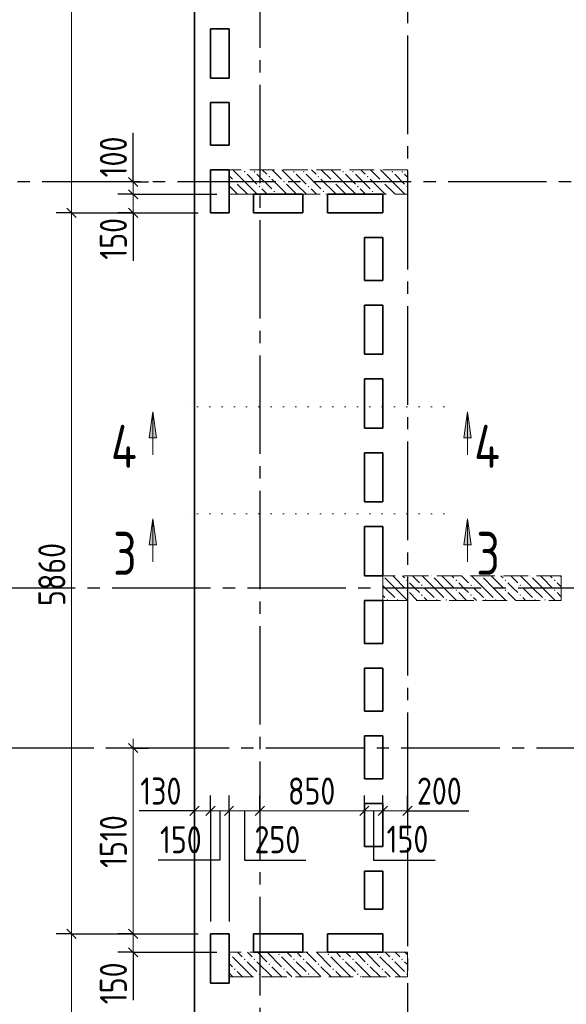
# Model space of a CAD drawing. Header units: millimetres. Extents: x 0 to 43617, y 0 to 59400.
# Tile 3 of 23: x 5973 to 10415, y 22447 to 30449. Entities that reach past the tile are written whole.
import ezdxf

# ---------------------------------------------------------------- set-up
doc = ezdxf.new("R2010")
doc.units = ezdxf.units.MM
for name, pattern in [('______2', [270, 200, -70]), ('______5', [1100, 800, -100, 100, -100]), ('______9', [100, 0, -100])]:
    doc.linetypes.add(name, pattern=pattern)
for name, color, linetype, lineweight in [('Standard', 7, 'Continuous', 25), ('ЖБ Перекрытие верхний уровень', 7, 'Continuous', 35), ('ЖБ Пилон', 7, 'Continuous', 35), ('Оси', 40, '______5', 18), ('Размерная выноска', 7, 'Continuous', 13), ('Сечения символ', 7, 'Continuous', 25)]:
    doc.layers.add(name, color=color, linetype=linetype, lineweight=lineweight)
doc.styles.add('GOST 2.304-81', font='txt')
doc.styles.add('ISOCPEUR', font='txt')

msp = doc.modelspace()

# ---------------------------------------------------------------- hatches: boundary and pattern name
at = {"layer": 'ЖБ Пилон', "linetype": 'Continuous', "lineweight": 18, "transparency": 33554687}
for points in [[(7794.451904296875, 29213.14086914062), (7800.9521484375, 29219.64111328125), (7807.452392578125, 29213.14086914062), (7800.9521484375, 29206.63452148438)], [(7874.45068359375, 29213.14086914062), (7880.950927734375, 29219.64111328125), (7887.451171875, 29213.14086914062), (7880.950927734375, 29206.63452148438)], [(8194.451904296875, 29213.14086914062), (8200.9521484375, 29219.64111328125), (8207.452392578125, 29213.14086914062), (8200.9521484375, 29206.63452148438)], [(8274.45068359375, 29213.14086914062), (8280.950927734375, 29219.64111328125), (8287.451171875, 29213.14086914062), (8280.950927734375, 29206.63452148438)], [(8594.451904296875, 29213.14086914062), (8600.9521484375, 29219.64111328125), (8607.452392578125, 29213.14086914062), (8600.9521484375, 29206.63452148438)], [(8674.45068359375, 29213.14086914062), (8680.950927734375, 29219.64111328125), (8687.451171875, 29213.14086914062), (8680.950927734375, 29206.63452148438)], [(8994.451904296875, 29213.14086914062), (9000.9521484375, 29219.64111328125), (9007.452392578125, 29213.14086914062), (9000.9521484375, 29206.63452148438)], [(9074.45068359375, 29213.14086914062), (9080.950927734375, 29219.64111328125), (9087.451171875, 29213.14086914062), (9080.950927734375, 29206.63452148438)], [(7714.453125, 29133.14208984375), (7720.953369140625, 29139.63012695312), (7727.45361328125, 29133.14208984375), (7720.953369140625, 29126.64184570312)], [(7994.451904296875, 29173.13232421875), (8000.9521484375, 29179.638671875), (8007.452392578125, 29173.13232421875), (8000.9521484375, 29166.63208007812)], [(8114.453125, 29133.14208984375), (8120.953369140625, 29139.63012695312), (8127.45361328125, 29133.14208984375), (8120.953369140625, 29126.64184570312)], [(8394.451904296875, 29173.13232421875), (8400.9521484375, 29179.638671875), (8407.452392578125, 29173.13232421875), (8400.9521484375, 29166.63208007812)], [(8514.453125, 29133.14208984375), (8520.953369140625, 29139.63012695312), (8527.45361328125, 29133.14208984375), (8520.953369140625, 29126.64184570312)], [(8794.451904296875, 29173.13232421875), (8800.9521484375, 29179.638671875), (8807.452392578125, 29173.13232421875), (8800.9521484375, 29166.63208007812)], [(8914.453125, 29133.14208984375), (8920.953369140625, 29139.63012695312), (8927.45361328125, 29133.14208984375), (8920.953369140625, 29126.64184570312)], [(7914.453125, 29093.1396484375), (7920.953369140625, 29099.63989257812), (7927.45361328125, 29093.1396484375), (7920.953369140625, 29086.63330078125)], [(8034.454345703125, 29053.13110351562), (8040.95458984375, 29059.63745117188), (8047.44873046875, 29053.13110351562), (8040.95458984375, 29046.64306640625)], [(8314.453125, 29093.1396484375), (8320.953369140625, 29099.63989257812), (8327.45361328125, 29093.1396484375), (8320.953369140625, 29086.63330078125)], [(8434.454345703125, 29053.13110351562), (8440.95458984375, 29059.63745117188), (8447.44873046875, 29053.13110351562), (8440.95458984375, 29046.64306640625)], [(8714.453125, 29093.1396484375), (8720.953369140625, 29099.63989257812), (8727.45361328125, 29093.1396484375), (8720.953369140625, 29086.63330078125)], [(8834.454345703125, 29053.13110351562), (8840.95458984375, 29059.63745117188), (8847.44873046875, 29053.13110351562), (8840.95458984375, 29046.64306640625)], [(9114.453125, 29093.1396484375), (9120.953369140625, 29099.63989257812), (9123.9990234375, 29096.59423828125), (9123.9990234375, 29089.68181484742), (9120.953369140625, 29086.63330078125)], [(8924.313251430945, 25929.99877929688), (8923.9990234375, 25929.68425625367), (8923.9990234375, 25929.99877929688)], [(9324.313251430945, 25929.99877929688), (9320.953369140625, 25926.6357421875), (9317.593486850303, 25929.99877929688)], [(9724.313251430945, 25929.99877929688), (9720.953369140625, 25926.6357421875), (9717.593486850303, 25929.99877929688)], [(10124.31325143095, 25929.99877929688), (10120.95336914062, 25926.6357421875), (10117.5934868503, 25929.99877929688)], [(9114.453125, 25893.13354492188), (9120.953369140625, 25899.63989257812), (9127.45361328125, 25893.13354492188), (9120.953369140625, 25886.63330078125)], [(9234.454345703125, 25853.13110351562), (9240.95458984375, 25859.63745117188), (9247.44873046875, 25853.13110351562), (9240.95458984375, 25846.64306640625)], [(9514.453125, 25893.13354492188), (9520.953369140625, 25899.63989257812), (9527.45361328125, 25893.13354492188), (9520.953369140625, 25886.63330078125)], [(9634.454345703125, 25853.13110351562), (9640.95458984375, 25859.63745117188), (9647.44873046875, 25853.13110351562), (9640.95458984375, 25846.64306640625)], [(9914.453125, 25893.13354492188), (9920.953369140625, 25899.63989257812), (9927.45361328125, 25893.13354492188), (9920.953369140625, 25886.63330078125)], [(10034.45434570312, 25853.13110351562), (10040.95458984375, 25859.63745117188), (10047.44873046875, 25853.13110351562), (10040.95458984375, 25846.64306640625)], [(10314.453125, 25893.13354492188), (10320.95336914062, 25899.63989257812), (10327.45361328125, 25893.13354492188), (10320.95336914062, 25886.63330078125)], [(9114.453125, 25813.14086914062), (9120.953369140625, 25819.64111328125), (9127.45361328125, 25813.14086914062), (9120.953369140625, 25806.63452148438)], [(9234.454345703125, 25773.13232421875), (9240.95458984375, 25779.638671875), (9247.44873046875, 25773.13232421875), (9240.95458984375, 25766.63208007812)], [(9514.453125, 25813.14086914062), (9520.953369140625, 25819.64111328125), (9527.45361328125, 25813.14086914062), (9520.953369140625, 25806.63452148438)], [(9634.454345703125, 25773.13232421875), (9640.95458984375, 25779.638671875), (9647.44873046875, 25773.13232421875), (9640.95458984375, 25766.63208007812)], [(9914.453125, 25813.14086914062), (9920.953369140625, 25819.64111328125), (9927.45361328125, 25813.14086914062), (9920.953369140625, 25806.63452148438)], [(10034.45434570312, 25773.13232421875), (10040.95458984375, 25779.638671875), (10047.44873046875, 25773.13232421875), (10040.95458984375, 25766.63208007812)], [(10314.453125, 25813.14086914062), (10320.95336914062, 25819.64111328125), (10327.45361328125, 25813.14086914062), (10320.95336914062, 25806.63452148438)], [(8954.45556640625, 25733.14208984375), (8960.94970703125, 25739.63012695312), (8967.449951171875, 25733.14208984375), (8964.309589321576, 25729.99877929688), (8957.592979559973, 25729.99877929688)], [(9034.454345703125, 25733.14208984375), (9040.95458984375, 25739.63012695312), (9047.44873046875, 25733.14208984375), (9044.311317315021, 25729.99877929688), (9037.59470755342, 25729.99877929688)], [(9354.45556640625, 25733.14208984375), (9360.94970703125, 25739.63012695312), (9367.449951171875, 25733.14208984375), (9364.309589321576, 25729.99877929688), (9357.592979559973, 25729.99877929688)], [(9434.454345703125, 25733.14208984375), (9440.95458984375, 25739.63012695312), (9447.44873046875, 25733.14208984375), (9444.311317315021, 25729.99877929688), (9437.59470755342, 25729.99877929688)], [(9754.45556640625, 25733.14208984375), (9760.94970703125, 25739.63012695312), (9767.449951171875, 25733.14208984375), (9764.309589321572, 25729.99877929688), (9757.592979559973, 25729.99877929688)], [(9834.454345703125, 25733.14208984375), (9840.95458984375, 25739.63012695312), (9847.44873046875, 25733.14208984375), (9844.311317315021, 25729.99877929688), (9837.59470755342, 25729.99877929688)], [(10154.45556640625, 25733.14208984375), (10160.94970703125, 25739.63012695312), (10167.44995117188, 25733.14208984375), (10164.30958932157, 25729.99877929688), (10157.59297955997, 25729.99877929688)], [(10234.45434570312, 25733.14208984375), (10240.95458984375, 25739.63012695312), (10247.44873046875, 25733.14208984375), (10244.31131731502, 25729.99877929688), (10237.59470755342, 25729.99877929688)], [(7674.45068359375, 22853.13110351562), (7680.950927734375, 22859.63134765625), (7687.451171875, 22853.13110351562), (7680.950927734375, 22846.64306640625)], [(7794.451904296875, 22813.14086914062), (7800.9521484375, 22819.64111328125), (7807.452392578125, 22813.14086914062), (7800.9521484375, 22806.63452148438)], [(7874.45068359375, 22813.14086914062), (7880.950927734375, 22819.64111328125), (7887.451171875, 22813.14086914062), (7880.950927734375, 22806.63452148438)], [(8074.45068359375, 22853.13110351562), (8080.950927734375, 22859.63134765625), (8087.451171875, 22853.13110351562), (8080.950927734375, 22846.64306640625)], [(8194.451904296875, 22813.14086914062), (8200.9521484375, 22819.64111328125), (8207.452392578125, 22813.14086914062), (8200.9521484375, 22806.63452148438)], [(8274.45068359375, 22813.14086914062), (8280.950927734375, 22819.64111328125), (8287.451171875, 22813.14086914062), (8280.950927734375, 22806.63452148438)], [(8474.45068359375, 22853.13110351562), (8480.950927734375, 22859.63134765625), (8487.451171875, 22853.13110351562), (8480.950927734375, 22846.64306640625)], [(8594.451904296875, 22813.14086914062), (8600.9521484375, 22819.64111328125), (8607.452392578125, 22813.14086914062), (8600.9521484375, 22806.63452148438)], [(8674.45068359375, 22813.14086914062), (8680.950927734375, 22819.64111328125), (8687.451171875, 22813.14086914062), (8680.950927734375, 22806.63452148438)], [(8874.45068359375, 22853.13110351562), (8880.950927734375, 22859.63134765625), (8887.451171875, 22853.13110351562), (8880.950927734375, 22846.64306640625)], [(8994.451904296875, 22813.14086914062), (9000.9521484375, 22819.64111328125), (9007.452392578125, 22813.14086914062), (9000.9521484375, 22806.63452148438)], [(9074.45068359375, 22813.14086914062), (9080.950927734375, 22819.64111328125), (9087.451171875, 22813.14086914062), (9080.950927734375, 22806.63452148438)], [(7714.453125, 22733.14208984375), (7720.953369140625, 22739.64233398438), (7727.45361328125, 22733.14208984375), (7720.953369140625, 22726.6357421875)], [(7994.451904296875, 22773.13232421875), (8000.9521484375, 22779.638671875), (8007.452392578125, 22773.13232421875), (8000.9521484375, 22766.63208007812)], [(8114.453125, 22733.14208984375), (8120.953369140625, 22739.64233398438), (8127.45361328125, 22733.14208984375), (8120.953369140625, 22726.6357421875)], [(8394.451904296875, 22773.13232421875), (8400.9521484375, 22779.638671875), (8407.452392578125, 22773.13232421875), (8400.9521484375, 22766.63208007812)], [(8514.453125, 22733.14208984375), (8520.953369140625, 22739.64233398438), (8527.45361328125, 22733.14208984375), (8520.953369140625, 22726.6357421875)], [(8794.451904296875, 22773.13232421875), (8800.9521484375, 22779.638671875), (8807.452392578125, 22773.13232421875), (8800.9521484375, 22766.63208007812)], [(8914.453125, 22733.14208984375), (8920.953369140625, 22739.64233398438), (8927.45361328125, 22733.14208984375), (8920.953369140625, 22726.6357421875)], [(7914.453125, 22693.13354492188), (7920.953369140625, 22699.63989257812), (7927.45361328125, 22693.13354492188), (7920.953369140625, 22686.63330078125)], [(8314.453125, 22693.13354492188), (8320.953369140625, 22699.63989257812), (8327.45361328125, 22693.13354492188), (8320.953369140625, 22686.63330078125)], [(8714.453125, 22693.13354492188), (8720.953369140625, 22699.63989257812), (8727.45361328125, 22693.13354492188), (8720.953369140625, 22686.63330078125)], [(9114.453125, 22693.13354492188), (9120.953369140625, 22699.63989257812), (9123.9990234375, 22696.59137851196), (9123.9990234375, 22689.67895507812), (9120.953369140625, 22686.63330078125)]]:
    msp.add_hatch(color=7, dxfattribs=at).paths.add_polyline_path(points, flags=16)
at = {"layer": 'Сечения символ', "linetype": 'Continuous', "lineweight": 13, "transparency": 33554687}
for points in [[(7025.384521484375, 27051.611328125), (7055.389404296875, 27261.61499023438), (7085.38818359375, 27051.611328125)], [(9582.18994140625, 27051.611328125), (9612.19482421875, 27261.61499023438), (9642.1875, 27051.611328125)], [(7025.384521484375, 26181.61010742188), (7055.389404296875, 26391.60766601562), (7085.38818359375, 26181.61010742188)], [(9582.18994140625, 26181.61010742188), (9612.19482421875, 26391.60766601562), (9642.1875, 26181.61010742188)]]:
    msp.add_hatch(color=7, dxfattribs=at).paths.add_polyline_path(points, flags=16)

# ---------------------------------------------------------------- linework, layer by layer
at = {"layer": 'Standard', "color": 7, "linetype": 'Continuous', "lineweight": 13, "transparency": 33554687}
for p, q in [((6393.994140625, 32679.99877929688), (6393.994140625, 28879.99877929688)), ((6893.994140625, 29129.99877929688), (6893.994140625, 29205.0048828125)), ((6893.994140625, 29029.99877929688), (6893.994140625, 29129.99877929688)), ((6893.994140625, 28879.99877929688), (6893.994140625, 29029.99877929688)), ((6393.994140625, 28879.99877929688), (6393.994140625, 23019.9951171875)), ((6893.994140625, 28879.99877929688), (6893.994140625, 28805.0048828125)), ((6893.994140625, 24529.99877929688), (6893.994140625, 24605.0048828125)), ((7393.994140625, 24019.9951171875), (7319.000244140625, 24019.9951171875)), ((7523.9990234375, 24019.9951171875), (7393.994140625, 24019.9951171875)), ((7674.005126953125, 24019.9951171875), (7523.9990234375, 24019.9951171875)), ((7923.9990234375, 24019.9951171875), (7674.005126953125, 24019.9951171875)), ((8774.005126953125, 24019.9951171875), (7923.9990234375, 24019.9951171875)), ((9123.9990234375, 24019.9951171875), (9198.9990234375, 24019.9951171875)), ((6393.994140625, 23019.9951171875), (6393.994140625, 20799.560546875)), ((6893.994140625, 23019.9951171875), (6893.994140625, 22870.00122070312)), ((6893.994140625, 22870.00122070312), (6893.994140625, 22795.00122070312))]:
    msp.add_line(p, q, dxfattribs=at)
at = {"layer": 'Standard', "color": 251, "linetype": 'Continuous', "lineweight": -3, "true_color": 0x656565, "transparency": 33554687}
for p, q in [((6893.994140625, 29129.99877929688), (6769.000244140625, 29129.99877929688)), ((6893.994140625, 29129.99877929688), (7019.000244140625, 29129.99877929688)), ((6893.994140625, 29129.99877929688), (6893.994140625, 29129.99877929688)), ((6893.994140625, 29029.99877929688), (6769.000244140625, 29029.99877929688)), ((6893.994140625, 29029.99877929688), (7019.000244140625, 29029.99877929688)), ((6393.994140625, 28879.99877929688), (6269.000244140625, 28879.99877929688)), ((6393.994140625, 28879.99877929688), (6519.000244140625, 28879.99877929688)), ((6393.994140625, 28879.99877929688), (7423.9990234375, 28879.99877929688)), ((6893.994140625, 28879.99877929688), (6769.000244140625, 28879.99877929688)), ((6893.994140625, 28879.99877929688), (7019.000244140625, 28879.99877929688)), ((6893.994140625, 24529.99877929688), (6769.000244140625, 24529.99877929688)), ((6893.994140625, 24529.99877929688), (7019.000244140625, 24529.99877929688)), ((6893.994140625, 24529.99877929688), (6893.994140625, 24529.99877929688)), ((7393.994140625, 24019.9951171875), (7393.994140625, 24144.9951171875)), ((7523.9990234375, 24019.9951171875), (7523.9990234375, 24144.9951171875)), ((7674.005126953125, 24019.9951171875), (7674.005126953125, 24144.9951171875)), ((7923.9990234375, 24019.9951171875), (7923.9990234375, 24144.9951171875)), ((8774.005126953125, 24019.9951171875), (8774.005126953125, 24144.9951171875)), ((8923.9990234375, 24019.9951171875), (8923.9990234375, 24144.9951171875)), ((9123.9990234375, 24019.9951171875), (9123.9990234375, 24144.9951171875)), ((7393.994140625, 24019.9951171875), (7393.994140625, 23895.00122070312)), ((7393.994140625, 24019.9951171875), (7393.994140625, 24019.9951171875)), ((7523.9990234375, 24019.9951171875), (7523.9990234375, 23895.00122070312)), ((7674.005126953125, 24019.9951171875), (7674.005126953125, 23895.00122070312)), ((7923.9990234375, 24019.9951171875), (7923.9990234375, 23895.00122070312)), ((7923.9990234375, 24019.9951171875), (7923.9990234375, 24019.9951171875)), ((8774.005126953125, 24019.9951171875), (8774.005126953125, 23895.00122070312)), ((8774.005126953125, 24019.9951171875), (8774.005126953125, 24019.9951171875)), ((8923.9990234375, 24019.9951171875), (8923.9990234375, 23895.00122070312)), ((8923.9990234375, 24019.9951171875), (8923.9990234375, 24019.9951171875)), ((9123.9990234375, 24019.9951171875), (9123.9990234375, 23895.00122070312)), ((9123.9990234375, 24019.9951171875), (9123.9990234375, 24019.9951171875)), ((6393.994140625, 23019.9951171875), (6269.000244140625, 23019.9951171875)), ((6393.994140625, 23019.9951171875), (6519.000244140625, 23019.9951171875)), ((6393.994140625, 23019.9951171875), (7423.9990234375, 23019.9951171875)), ((6893.994140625, 23019.9951171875), (6769.000244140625, 23019.9951171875)), ((6893.994140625, 23019.9951171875), (7019.000244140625, 23019.9951171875)), ((6893.994140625, 23019.9951171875), (7423.9990234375, 23019.9951171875)), ((6893.994140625, 22870.00122070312), (6769.000244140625, 22870.00122070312)), ((6893.994140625, 22870.00122070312), (7019.000244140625, 22870.00122070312)), ((6893.994140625, 22870.00122070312), (7574.005126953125, 22870.00122070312))]:
    msp.add_line(p, q, dxfattribs=at)
at = {"layer": 'Standard', "color": 7, "linetype": 'Continuous', "lineweight": 25, "transparency": 33554687}
for p, q in [((6931.494140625, 29092.49877929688), (6856.500244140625, 29167.49267578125)), ((6931.494140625, 28992.49877929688), (6856.500244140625, 29067.49267578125)), ((6356.500244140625, 28917.49877929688), (6431.50634765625, 28842.49877929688)), ((6931.494140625, 28842.49877929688), (6856.500244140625, 28917.49877929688)), ((6856.500244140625, 24567.49267578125), (6931.50634765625, 24492.49877929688)), ((7431.494140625, 24057.50122070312), (7356.500244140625, 23982.4951171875)), ((7561.4990234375, 24057.50122070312), (7486.4990234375, 23982.4951171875)), ((7711.505126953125, 24057.50122070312), (7636.492919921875, 23982.4951171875)), ((7961.4990234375, 24057.50122070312), (7886.4990234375, 23982.4951171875)), ((8811.505126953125, 24057.50122070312), (8736.492919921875, 23982.4951171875)), ((8961.4990234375, 24057.50122070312), (8886.4990234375, 23982.4951171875)), ((9161.4990234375, 24057.50122070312), (9086.4990234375, 23982.4951171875)), ((6356.500244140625, 23057.50122070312), (6431.50634765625, 22982.4951171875)), ((6856.500244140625, 23057.50122070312), (6931.50634765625, 22982.4951171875)), ((6856.500244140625, 22907.4951171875), (6931.50634765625, 22832.50122070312))]:
    msp.add_line(p, q, dxfattribs=at)
at = {"layer": 'Standard', "color": 251, "linetype": 'Continuous', "lineweight": -3, "true_color": 0x656565, "transparency": 33554687}
for points in [[(6893.994140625, 29029.99877929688), (7518.033095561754, 29029.99877929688), (7518.033095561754, 29029.99877929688), (7574.005126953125, 29029.99877929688)], [(6893.994140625, 28879.99877929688), (7347.723685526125, 28879.99877929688), (7347.723685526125, 28879.99877929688), (7423.9990234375, 28879.99877929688)], [(7523.9990234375, 24019.9951171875), (7523.9990234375, 23725.74099028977), (7523.9990234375, 23725.74099028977), (7523.9990234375, 23119.9951171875)], [(7674.005126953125, 24019.9951171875), (7674.005126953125, 23754.13244156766), (7674.005126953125, 23754.13244156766), (7674.005126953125, 23119.9951171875)]]:
    msp.add_lwpolyline(points, dxfattribs=at)
at = {"layer": 'Standard', "color": 7, "linetype": 'Continuous', "lineweight": 13, "transparency": 33554687}
for points in [[(6893.994140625, 24529.99877929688), (6893.994140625, 23485.9439461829), (6893.994140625, 23485.9439461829), (6893.994140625, 23019.9951171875)], [(8923.9990234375, 24019.9951171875), (8885.441821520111, 24019.9951171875), (8885.441821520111, 24019.9951171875), (8774.005126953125, 24019.9951171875)], [(9123.9990234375, 24019.9951171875), (9066.856584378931, 24019.9951171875), (9066.856584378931, 24019.9951171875), (8961.069446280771, 24019.9951171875), (8961.069446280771, 24019.9951171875), (8923.9990234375, 24019.9951171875)]]:
    msp.add_lwpolyline(points, dxfattribs=at)
at = {"layer": 'ЖБ Перекрытие верхний уровень', "color": 7, "linetype": 'Continuous', "lineweight": 35, "transparency": 33554687}
for p, q in [((7393.994140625, 33070.00122070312), (7393.994140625, 20799.560546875)), ((7523.9990234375, 30375), (7674.005126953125, 30375)), ((7523.9990234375, 29975), (7523.9990234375, 30375)), ((7674.005126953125, 30375), (7674.005126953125, 29975)), ((7674.005126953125, 29975), (7523.9990234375, 29975)), ((7523.9990234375, 29429.99877929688), (7523.9990234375, 29775)), ((7523.9990234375, 29775), (7674.005126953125, 29775)), ((7674.005126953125, 29775), (7674.005126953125, 29429.99877929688)), ((7674.005126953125, 29429.99877929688), (7523.9990234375, 29429.99877929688)), ((7523.9990234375, 28879.99877929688), (7523.9990234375, 29229.99877929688)), ((7523.9990234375, 29229.99877929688), (7674.005126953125, 29229.99877929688)), ((7674.005126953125, 29229.99877929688), (7674.005126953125, 28879.99877929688)), ((7874.005126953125, 28879.99877929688), (7874.005126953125, 29029.99877929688)), ((7874.005126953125, 29029.99877929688), (8274.005126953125, 29029.99877929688)), ((8274.005126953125, 29029.99877929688), (8274.005126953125, 28879.99877929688)), ((8474.005126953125, 28879.99877929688), (8474.005126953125, 29029.99877929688)), ((8474.005126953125, 29029.99877929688), (8923.9990234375, 29029.99877929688)), ((8923.9990234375, 29029.99877929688), (8923.9990234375, 28879.99877929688)), ((7674.005126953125, 28879.99877929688), (7523.9990234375, 28879.99877929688)), ((8274.005126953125, 28879.99877929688), (7874.005126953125, 28879.99877929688)), ((8923.9990234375, 28879.99877929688), (8474.005126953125, 28879.99877929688)), ((8774.005126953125, 28679.99877929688), (8923.9990234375, 28679.99877929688)), ((8774.005126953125, 28329.99877929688), (8774.005126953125, 28679.99877929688)), ((8923.9990234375, 28679.99877929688), (8923.9990234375, 28329.99877929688)), ((8923.9990234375, 28329.99877929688), (8774.005126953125, 28329.99877929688)), ((8774.005126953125, 27729.99877929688), (8774.005126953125, 28129.99877929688)), ((8774.005126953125, 28129.99877929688), (8923.9990234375, 28129.99877929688)), ((8923.9990234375, 28129.99877929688), (8923.9990234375, 27729.99877929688)), ((8923.9990234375, 27729.99877929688), (8774.005126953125, 27729.99877929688)), ((8774.005126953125, 27529.99877929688), (8923.9990234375, 27529.99877929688)), ((8774.005126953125, 27129.99877929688), (8774.005126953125, 27529.99877929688)), ((8923.9990234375, 27529.99877929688), (8923.9990234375, 27129.99877929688)), ((8923.9990234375, 27129.99877929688), (8774.005126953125, 27129.99877929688)), ((8774.005126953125, 26529.99877929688), (8774.005126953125, 26929.99877929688)), ((8774.005126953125, 26929.99877929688), (8923.9990234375, 26929.99877929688)), ((8923.9990234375, 26929.99877929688), (8923.9990234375, 26529.99877929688)), ((8923.9990234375, 26529.99877929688), (8774.005126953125, 26529.99877929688)), ((8774.005126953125, 25929.99877929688), (8774.005126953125, 26329.99877929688)), ((8774.005126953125, 26329.99877929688), (8923.9990234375, 26329.99877929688)), ((8923.9990234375, 26329.99877929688), (8923.9990234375, 25929.99877929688)), ((8923.9990234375, 25929.99877929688), (8774.005126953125, 25929.99877929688)), ((8774.005126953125, 25379.99877929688), (8774.005126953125, 25729.99877929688)), ((8774.005126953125, 25729.99877929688), (8923.9990234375, 25729.99877929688)), ((8923.9990234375, 25729.99877929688), (8923.9990234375, 25379.99877929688)), ((8923.9990234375, 25379.99877929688), (8774.005126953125, 25379.99877929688)), ((8774.005126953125, 24829.99877929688), (8774.005126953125, 25179.99877929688)), ((8774.005126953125, 25179.99877929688), (8923.9990234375, 25179.99877929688)), ((8923.9990234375, 25179.99877929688), (8923.9990234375, 24829.99877929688)), ((8923.9990234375, 24829.99877929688), (8774.005126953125, 24829.99877929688)), ((8774.005126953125, 24279.99877929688), (8774.005126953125, 24629.99877929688)), ((8774.005126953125, 24629.99877929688), (8923.9990234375, 24629.99877929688)), ((8923.9990234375, 24629.99877929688), (8923.9990234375, 24279.99877929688)), ((8923.9990234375, 24279.99877929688), (8774.005126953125, 24279.99877929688)), ((8774.005126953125, 23729.99877929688), (8774.005126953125, 24079.99877929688)), ((8774.005126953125, 24079.99877929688), (8923.9990234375, 24079.99877929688)), ((8923.9990234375, 24079.99877929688), (8923.9990234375, 23729.99877929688)), ((8923.9990234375, 23729.99877929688), (8774.005126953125, 23729.99877929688)), ((8774.005126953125, 23529.99877929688), (8923.9990234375, 23529.99877929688)), ((8774.005126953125, 23220.00122070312), (8774.005126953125, 23529.99877929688)), ((8923.9990234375, 23529.99877929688), (8923.9990234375, 23220.00122070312)), ((8923.9990234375, 23220.00122070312), (8774.005126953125, 23220.00122070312)), ((7523.9990234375, 22620.00122070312), (7523.9990234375, 23020.00122070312)), ((7523.9990234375, 23020.00122070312), (7674.005126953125, 23020.00122070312)), ((7674.005126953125, 23020.00122070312), (7674.005126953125, 22620.00122070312)), ((7874.005126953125, 22870.00122070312), (7874.005126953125, 23020.00122070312)), ((7874.005126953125, 23020.00122070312), (8274.005126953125, 23020.00122070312)), ((8274.005126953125, 23020.00122070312), (8274.005126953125, 22870.00122070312)), ((8474.005126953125, 23020.00122070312), (8923.9990234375, 23020.00122070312)), ((8474.005126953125, 22870.00122070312), (8474.005126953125, 23020.00122070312)), ((8923.9990234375, 23020.00122070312), (8923.9990234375, 22870.00122070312)), ((8274.005126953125, 22870.00122070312), (7874.005126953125, 22870.00122070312)), ((8923.9990234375, 22870.00122070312), (8474.005126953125, 22870.00122070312)), ((7674.005126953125, 22620.00122070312), (7523.9990234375, 22620.00122070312))]:
    msp.add_line(p, q, dxfattribs=at)
at = {"layer": 'ЖБ Пилон', "color": 253, "linetype": '______2', "lineweight": 13, "true_color": 0xa0a0a0, "transparency": 33554687}
for p, q in [((9123.9990234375, 29229.99877929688), (7674.005126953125, 29229.99877929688)), ((7674.005126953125, 29229.99877929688), (7674.005126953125, 29029.99877929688)), ((9123.9990234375, 29029.99877929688), (9123.9990234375, 29229.99877929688)), ((7674.005126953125, 29029.99877929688), (9123.9990234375, 29029.99877929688)), ((10374.00512695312, 25929.99877929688), (8923.9990234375, 25929.99877929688)), ((8923.9990234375, 25929.99877929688), (8923.9990234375, 25729.99877929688)), ((10374.00512695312, 25729.99877929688), (10374.00512695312, 25929.99877929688)), ((8923.9990234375, 25729.99877929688), (10374.00512695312, 25729.99877929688)), ((9123.9990234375, 22870.00122070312), (7674.005126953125, 22870.00122070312)), ((7674.005126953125, 22870.00122070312), (7674.005126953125, 22670.00122070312)), ((9123.9990234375, 22670.00122070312), (9123.9990234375, 22870.00122070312)), ((7674.005126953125, 22670.00122070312), (9123.9990234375, 22670.00122070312))]:
    msp.add_line(p, q, dxfattribs=at)
at = {"layer": 'ЖБ Пилон', "color": 9, "linetype": 'Continuous', "lineweight": 18, "true_color": 0xc7c7c7, "transparency": 33554687}
for p, q in [((7820.953369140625, 29113.14086914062), (7704.095458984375, 29229.99877929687)), ((7944.091796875, 29229.99877929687), (7980.950927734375, 29193.1396484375)), ((8024.08447265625, 29229.99877929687), (8100.9521484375, 29153.13110351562)), ((8220.953369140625, 29113.14086914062), (8104.095458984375, 29229.99877929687)), ((8344.091796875, 29229.99877929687), (8380.950927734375, 29193.1396484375)), ((8424.08447265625, 29229.99877929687), (8500.9521484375, 29153.13110351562)), ((8620.953369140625, 29113.14086914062), (8504.095458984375, 29229.99877929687)), ((8744.091796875, 29229.99877929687), (8780.950927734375, 29193.1396484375)), ((8824.08447265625, 29229.99877929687), (8900.9521484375, 29153.13110351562)), ((9020.953369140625, 29113.14086914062), (8904.095458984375, 29229.99877929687)), ((7674.005126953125, 29180.078125), (7700.9521484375, 29153.13110351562)), ((7820.953369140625, 29193.1396484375), (7900.9521484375, 29113.14086914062)), ((7900.9521484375, 29193.1396484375), (8020.953369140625, 29073.13232421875)), ((8140.95458984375, 29033.14208984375), (8020.953369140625, 29153.13110351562)), ((8220.953369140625, 29193.1396484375), (8300.9521484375, 29113.14086914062)), ((8300.9521484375, 29193.1396484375), (8420.953369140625, 29073.13232421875)), ((8540.95458984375, 29033.14208984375), (8420.953369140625, 29153.13110351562)), ((8620.953369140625, 29193.1396484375), (8700.9521484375, 29113.14086914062)), ((8700.9521484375, 29193.1396484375), (8820.953369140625, 29073.13232421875)), ((8940.95458984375, 29033.14208984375), (8820.953369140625, 29153.13110351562)), ((9020.953369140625, 29193.1396484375), (9100.9521484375, 29113.14086914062)), ((9100.9521484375, 29193.1396484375), (9123.9990234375, 29170.09160122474)), ((7740.95458984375, 29033.14208984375), (7674.005126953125, 29100.08474235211)), ((7740.95458984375, 29113.14086914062), (7820.953369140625, 29033.14208984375)), ((7820.953369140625, 29113.14086914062), (7900.9521484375, 29033.14208984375)), ((7980.950927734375, 29033.14208984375), (7940.95458984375, 29073.13232421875)), ((8140.95458984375, 29113.14086914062), (8220.953369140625, 29033.14208984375)), ((8220.953369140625, 29113.14086914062), (8300.9521484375, 29033.14208984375)), ((8380.950927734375, 29033.14208984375), (8340.95458984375, 29073.13232421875)), ((8540.95458984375, 29113.14086914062), (8620.953369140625, 29033.14208984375)), ((8620.953369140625, 29113.14086914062), (8700.9521484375, 29033.14208984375)), ((8780.950927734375, 29033.14208984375), (8740.95458984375, 29073.13232421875)), ((8940.95458984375, 29113.14086914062), (9020.953369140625, 29033.14208984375)), ((9020.953369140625, 29113.14086914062), (9100.9521484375, 29033.14208984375)), ((7740.95458984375, 29033.14208984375), (7744.097420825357, 29029.99877929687)), ((7820.953369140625, 29033.14208984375), (7824.0966796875, 29029.99877929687)), ((7984.09423828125, 29029.99877929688), (7980.950927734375, 29033.14208984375)), ((8060.94970703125, 29033.14208984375), (8064.092777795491, 29029.99877929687)), ((8140.95458984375, 29033.14208984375), (8144.097420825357, 29029.99877929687)), ((8220.953369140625, 29033.14208984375), (8224.0966796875, 29029.99877929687)), ((8384.09423828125, 29029.99877929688), (8380.950927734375, 29033.14208984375)), ((8460.94970703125, 29033.14208984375), (8464.092777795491, 29029.99877929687)), ((8540.95458984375, 29033.14208984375), (8544.097420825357, 29029.99877929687)), ((8620.953369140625, 29033.14208984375), (8624.0966796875, 29029.99877929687)), ((8784.09423828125, 29029.99877929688), (8780.950927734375, 29033.14208984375)), ((8860.94970703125, 29033.14208984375), (8864.092777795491, 29029.99877929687)), ((8940.95458984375, 29033.14208984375), (8944.097420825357, 29029.99877929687)), ((9020.953369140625, 29033.14208984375), (9024.0966796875, 29029.99877929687)), ((9020.953369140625, 25913.14086914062), (9004.095458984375, 25929.99877929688)), ((9084.092952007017, 25929.99877929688), (9100.9521484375, 25913.14086914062)), ((9164.0869140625, 25929.99877929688), (9220.953369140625, 25873.13232421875)), ((9340.95458984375, 25833.14208984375), (9244.088046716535, 25929.99877929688)), ((9420.953369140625, 25913.14086914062), (9404.095458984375, 25929.99877929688)), ((9484.092952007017, 25929.99877929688), (9500.9521484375, 25913.14086914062)), ((9564.0869140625, 25929.99877929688), (9620.953369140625, 25873.13232421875)), ((9740.95458984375, 25833.14208984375), (9644.088046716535, 25929.99877929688)), ((9820.953369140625, 25913.14086914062), (9804.095458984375, 25929.99877929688)), ((9884.092952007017, 25929.99877929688), (9900.9521484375, 25913.14086914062)), ((9964.0869140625, 25929.99877929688), (10020.95336914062, 25873.13232421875)), ((10140.95458984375, 25833.14208984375), (10044.08804671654, 25929.99877929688)), ((10220.95336914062, 25913.14086914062), (10204.09545898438, 25929.99877929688)), ((10284.09295200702, 25929.99877929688), (10300.9521484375, 25913.14086914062)), ((10364.0869140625, 25929.99877929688), (10374.00512695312, 25920.08056640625)), ((8940.95458984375, 25833.14208984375), (8923.9990234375, 25850.09593145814)), ((8940.95458984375, 25913.14086914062), (9020.953369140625, 25833.14208984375)), ((9020.953369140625, 25913.14086914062), (9100.9521484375, 25833.14208984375)), ((9180.950927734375, 25833.14208984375), (9140.95458984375, 25873.13232421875)), ((9340.95458984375, 25913.14086914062), (9420.953369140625, 25833.14208984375)), ((9420.953369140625, 25913.14086914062), (9500.9521484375, 25833.14208984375)), ((9580.950927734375, 25833.14208984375), (9540.95458984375, 25873.13232421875)), ((9740.95458984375, 25913.14086914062), (9820.953369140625, 25833.14208984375)), ((9820.953369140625, 25913.14086914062), (9900.9521484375, 25833.14208984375)), ((9980.950927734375, 25833.14208984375), (9940.95458984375, 25873.13232421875)), ((10140.95458984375, 25913.14086914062), (10220.95336914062, 25833.14208984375)), ((10220.95336914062, 25913.14086914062), (10300.9521484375, 25833.14208984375)), ((10374.00512695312, 25840.08683068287), (10340.95458984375, 25873.13232421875)), ((8923.9990234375, 25770.08796344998), (8940.95458984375, 25753.13110351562)), ((8940.95458984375, 25833.14208984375), (9020.953369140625, 25753.13110351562)), ((9020.953369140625, 25833.14208984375), (9124.0966796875, 25729.99877929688)), ((9140.95458984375, 25793.13354492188), (9204.086144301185, 25729.99877929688)), ((9220.953369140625, 25793.13354492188), (9180.950927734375, 25833.14208984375)), ((9260.94970703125, 25833.14208984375), (9340.95458984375, 25753.13110351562)), ((9340.95458984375, 25833.14208984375), (9420.953369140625, 25753.13110351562)), ((9420.953369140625, 25833.14208984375), (9524.0966796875, 25729.99877929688)), ((9540.95458984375, 25793.13354492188), (9604.086144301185, 25729.99877929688)), ((9620.953369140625, 25793.13354492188), (9580.950927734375, 25833.14208984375)), ((9660.94970703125, 25833.14208984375), (9740.95458984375, 25753.13110351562)), ((9740.95458984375, 25833.14208984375), (9820.953369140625, 25753.13110351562)), ((9820.953369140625, 25833.14208984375), (9924.0966796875, 25729.99877929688)), ((9940.95458984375, 25793.13354492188), (10004.08614430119, 25729.99877929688)), ((10020.95336914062, 25793.13354492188), (9980.950927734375, 25833.14208984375)), ((10060.94970703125, 25833.14208984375), (10140.95458984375, 25753.13110351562)), ((10140.95458984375, 25833.14208984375), (10220.95336914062, 25753.13110351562)), ((10220.95336914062, 25833.14208984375), (10324.0966796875, 25729.99877929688)), ((10340.95458984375, 25793.13354492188), (10374.00512695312, 25760.08132670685)), ((9260.94970703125, 25753.13110351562), (9284.084384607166, 25729.99877929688)), ((9660.94970703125, 25753.13110351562), (9684.084384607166, 25729.99877929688)), ((10060.94970703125, 25753.13110351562), (10084.08438460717, 25729.99877929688)), ((7820.953369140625, 22713.14086914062), (7700.9521484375, 22833.14208984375)), ((7744.088047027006, 22870.00122070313), (7780.950927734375, 22833.14208984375)), ((7860.94970703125, 22833.14208984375), (7824.084950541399, 22870.00122070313)), ((7904.087161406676, 22870.00122070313), (7980.950927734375, 22793.13354492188)), ((7984.082031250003, 22870.00122070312), (8100.9521484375, 22753.13110351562)), ((8220.953369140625, 22713.14086914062), (8100.9521484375, 22833.14208984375)), ((8144.088047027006, 22870.00122070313), (8180.950927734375, 22833.14208984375)), ((8260.94970703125, 22833.14208984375), (8224.084950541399, 22870.00122070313)), ((8304.087161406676, 22870.00122070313), (8380.950927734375, 22793.13354492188)), ((8384.082031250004, 22870.00122070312), (8500.9521484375, 22753.13110351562)), ((8620.953369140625, 22713.14086914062), (8500.9521484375, 22833.14208984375)), ((8544.088047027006, 22870.00122070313), (8580.950927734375, 22833.14208984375)), ((8660.94970703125, 22833.14208984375), (8624.084950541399, 22870.00122070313)), ((8704.087161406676, 22870.00122070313), (8780.950927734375, 22793.13354492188)), ((8784.082031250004, 22870.00122070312), (8900.9521484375, 22753.13110351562)), ((9020.953369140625, 22713.14086914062), (8900.9521484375, 22833.14208984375)), ((8944.088047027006, 22870.00122070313), (8980.950927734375, 22833.14208984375)), ((9060.94970703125, 22833.14208984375), (9024.084950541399, 22870.00122070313)), ((9104.087161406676, 22870.00122070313), (9123.9990234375, 22850.08834591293)), ((7674.005126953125, 22780.078125), (7700.9521484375, 22753.13110351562)), ((7820.953369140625, 22793.13354492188), (7900.9521484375, 22713.14086914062)), ((7900.9521484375, 22793.13354492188), (8020.953369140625, 22673.13232421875)), ((8104.091709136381, 22670.00122070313), (8020.953369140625, 22753.13110351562)), ((8220.953369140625, 22793.13354492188), (8300.9521484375, 22713.14086914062)), ((8300.9521484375, 22793.13354492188), (8420.953369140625, 22673.13232421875)), ((8504.09170913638, 22670.00122070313), (8420.953369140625, 22753.13110351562)), ((8620.953369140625, 22793.13354492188), (8700.9521484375, 22713.14086914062)), ((8700.9521484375, 22793.13354492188), (8820.953369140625, 22673.13232421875)), ((8904.09170913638, 22670.00122070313), (8820.953369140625, 22753.13110351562)), ((9020.953369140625, 22793.13354492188), (9100.9521484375, 22713.14086914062)), ((9100.9521484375, 22793.13354492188), (9123.9990234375, 22770.08666992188)), ((7704.091709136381, 22670.00122070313), (7674.005126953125, 22700.08474235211)), ((7740.95458984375, 22713.14086914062), (7784.094238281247, 22670.00122070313)), ((7820.953369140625, 22713.14086914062), (7864.093017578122, 22670.00122070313)), ((7944.086171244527, 22670.00122070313), (7940.95458984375, 22673.13232421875)), ((8140.95458984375, 22713.14086914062), (8184.094238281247, 22670.00122070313)), ((8220.953369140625, 22713.14086914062), (8264.093017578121, 22670.00122070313)), ((8344.086171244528, 22670.00122070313), (8340.95458984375, 22673.13232421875)), ((8540.95458984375, 22713.14086914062), (8584.094238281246, 22670.00122070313)), ((8620.953369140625, 22713.14086914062), (8664.093017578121, 22670.00122070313)), ((8744.086171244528, 22670.00122070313), (8740.95458984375, 22673.13232421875)), ((8940.95458984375, 22713.14086914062), (8984.094238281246, 22670.00122070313)), ((9020.953369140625, 22713.14086914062), (9064.093017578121, 22670.00122070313))]:
    msp.add_line(p, q, dxfattribs=at)
at = {"layer": 'Оси', "color": 8, "linetype": '______5', "lineweight": -3, "transparency": 33554687}
for p, q in [((9123.9990234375, 57819.9951171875), (9123.9990234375, 7100)), ((7923.9990234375, 57419.9951171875), (7923.9990234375, 7100)), ((22354.00390625, 29129.99877929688), (4600, 29129.99877929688)), ((29523.9990234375, 25829.99877929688), (4600, 25829.99877929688)), ((34073.9990234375, 24529.99877929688), (4600, 24529.99877929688)), ((34073.9990234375, 24529.99877929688), (4600, 24529.99877929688))]:
    msp.add_line(p, q, dxfattribs=at)
at = {"layer": 'Размерная выноска', "color": 7, "linetype": 'Continuous', "lineweight": 25, "transparency": 33554687}
for p, q in [((6893.994140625, 29129.99877929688), (6893.994140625, 29529.99877929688)), ((6893.994140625, 28879.99877929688), (6893.994140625, 28490.00244140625)), ((7393.994140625, 24019.9951171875), (6944.000244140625, 24019.9951171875)), ((9123.9990234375, 24019.9951171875), (9623.9990234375, 24019.9951171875)), ((6893.994140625, 22870.00122070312), (6893.994140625, 22479.99877929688))]:
    msp.add_line(p, q, dxfattribs=at)
for points in [[(7598.9990234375, 24019.9951171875), (7598.9990234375, 23619.9951171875), (7098.9990234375, 23619.9951171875)], [(7798.9990234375, 24019.9951171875), (7798.9990234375, 23619.9951171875), (8298.9990234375, 23619.9951171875)], [(8848.9990234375, 24019.9951171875), (8848.9990234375, 23619.9951171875), (9348.9990234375, 23619.9951171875)]]:
    msp.add_lwpolyline(points, dxfattribs=at)
at = {"layer": 'Сечения символ', "color": 7, "linetype": '______9', "lineweight": 13, "transparency": 33554687}
for p, q in [((9418.90869140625, 27303.41186523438), (7278.38134765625, 27303.41186523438)), ((9418.90869140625, 26433.40454101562), (7278.38134765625, 26433.40454101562))]:
    msp.add_line(p, q, dxfattribs=at)
at = {"layer": 'Сечения символ', "color": 7, "linetype": 'Continuous', "lineweight": 13, "transparency": 33554687}
for p, q in [((7025.384521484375, 27051.611328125), (7055.389404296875, 27261.61499023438)), ((7055.389404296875, 27261.61499023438), (7055.389404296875, 26914.0869140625)), ((7055.389404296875, 27261.61499023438), (7055.389404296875, 27261.61499023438)), ((7055.389404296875, 27261.61499023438), (7055.389404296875, 27261.61499023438)), ((7055.389404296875, 27261.61499023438), (7055.389404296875, 27261.61499023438)), ((7055.389404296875, 27261.61499023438), (7085.38818359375, 27051.611328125)), ((9582.18994140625, 27051.611328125), (9612.19482421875, 27261.61499023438)), ((9612.19482421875, 27261.61499023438), (9612.19482421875, 26914.0869140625)), ((9612.19482421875, 27261.61499023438), (9612.19482421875, 27261.61499023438)), ((9612.19482421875, 27261.61499023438), (9612.19482421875, 27261.61499023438)), ((9612.19482421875, 27261.61499023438), (9612.19482421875, 27261.61499023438)), ((9612.19482421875, 27261.61499023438), (9642.1875, 27051.611328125)), ((7085.38818359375, 27051.611328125), (7025.384521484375, 27051.611328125)), ((7055.389404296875, 27051.611328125), (7055.389404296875, 27036.61499023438)), ((9642.1875, 27051.611328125), (9582.18994140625, 27051.611328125)), ((9612.19482421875, 27051.611328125), (9612.19482421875, 27036.61499023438)), ((7025.384521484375, 26181.61010742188), (7055.389404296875, 26391.60766601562)), ((7055.389404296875, 26391.60766601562), (7055.389404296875, 26044.091796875)), ((7055.389404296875, 26391.60766601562), (7055.389404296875, 26391.60766601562)), ((7055.389404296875, 26391.60766601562), (7055.389404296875, 26391.60766601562)), ((7055.389404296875, 26391.60766601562), (7055.389404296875, 26391.60766601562)), ((7055.389404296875, 26391.60766601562), (7085.38818359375, 26181.61010742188)), ((9582.18994140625, 26181.61010742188), (9612.19482421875, 26391.60766601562)), ((9612.19482421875, 26391.60766601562), (9612.19482421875, 26044.091796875)), ((9612.19482421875, 26391.60766601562), (9612.19482421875, 26391.60766601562)), ((9612.19482421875, 26391.60766601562), (9612.19482421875, 26391.60766601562)), ((9612.19482421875, 26391.60766601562), (9612.19482421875, 26391.60766601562)), ((9612.19482421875, 26391.60766601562), (9642.1875, 26181.61010742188)), ((7085.38818359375, 26181.61010742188), (7025.384521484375, 26181.61010742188)), ((7055.389404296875, 26181.61010742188), (7055.389404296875, 26166.60766601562)), ((9642.1875, 26181.61010742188), (9582.18994140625, 26181.61010742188)), ((9612.19482421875, 26181.61010742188), (9612.19482421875, 26166.60766601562))]:
    msp.add_line(p, q, dxfattribs=at)

# ---------------------------------------------------------------- texts
at = {"layer": 'Standard', "color": 7, "linetype": 'Continuous', "lineweight": 25, "transparency": 33554687, "char_height": 220.0000047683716, "attachment_point": 7, "rotation": 90.00000250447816, "style": 'GOST 2.304-81'}
for s, insert, width in [('100', (6843.95751953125, 29167.49267578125), 485.0915551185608), ('150', (6843.95751953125, 28498.4130859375), 469.5092797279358), ('5860', (6344.000244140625, 25684.1552734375), 657.0459008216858), ('1510', (6843.95751953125, 23556.0546875), 563.2836937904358), ('150', (6843.95751953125, 22448.40698242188), 469.5092797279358)]:
    msp.add_mtext(s, dxfattribs=dict(at, insert=insert, width=width))
at = {"layer": 'Standard', "color": 7, "linetype": 'Continuous', "lineweight": 25, "transparency": 33554687, "char_height": 220.0000047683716, "attachment_point": 7, "style": 'GOST 2.304-81'}
for s, insert, width in [('130', (6952.410888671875, 24070.03784179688), 469.5092797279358), ('850', (8153.50341796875, 24070.00122070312), 516.3964867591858), ('200', (9201.50146484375, 24070.00122070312), 531.9665551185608), ('150', (7112.799072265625, 23674.69482421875), 469.5092797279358), ('250', (7881.38427734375, 23675.2685546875), 516.3964867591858), ('150', (8954.638671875, 23679.40673828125), 469.5092797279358)]:
    msp.add_mtext(s, dxfattribs=dict(at, insert=insert, width=width))
at = {"layer": 'Сечения символ', "color": 7, "linetype": 'Continuous', "lineweight": 35, "transparency": 33554687, "char_height": 350, "attachment_point": 7, "style": 'ISOCPEUR'}
for s, insert, width in [('\\W0.80;4', (6714.239501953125, 26806.61010742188), 419.8059082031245), ('\\W0.80;4', (9666.0888671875, 26806.61010742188), 419.815063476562), ('\\W0.78;3', (6731.744384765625, 25936.61499023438), 380.7996961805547), ('\\W0.78;3', (9683.59375, 25936.61499023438), 380.7996961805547)]:
    msp.add_mtext(s, dxfattribs=dict(at, insert=insert, width=width))

doc.saveas('drawing.dxf')
